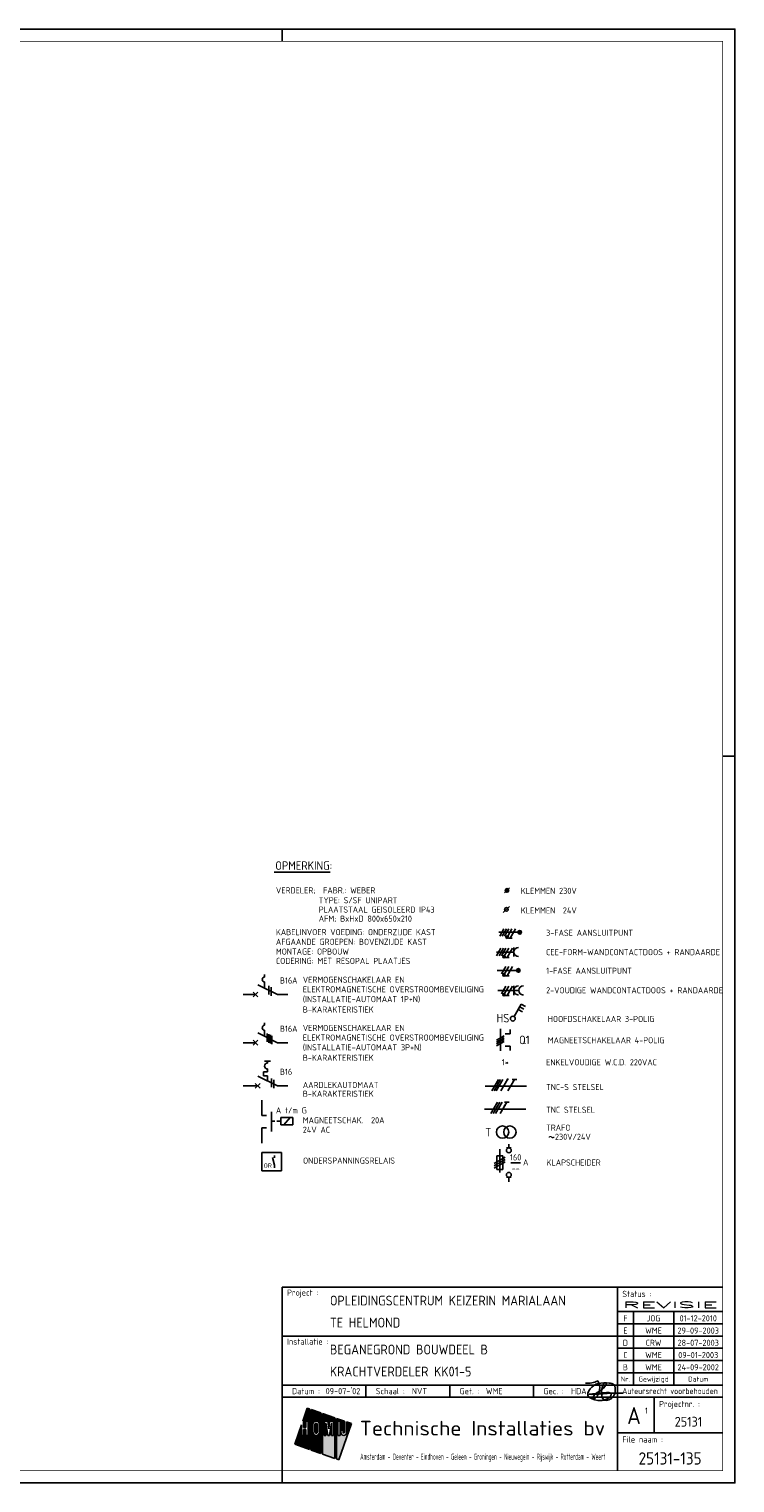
# Model space of a CAD drawing. Header units: millimetres. Extents: x 0 to 841, y 0 to 594.
# Tile 3 of 3: x 553 to 841, y 0 to 594. Entities that reach past the tile are written whole.
import ezdxf
from ezdxf.enums import TextEntityAlignment as Align

# ---------------------------------------------------------------- set-up
doc = ezdxf.new("R2010")
doc.units = ezdxf.units.MM
doc.header["$LTSCALE"] = 0.1
doc.linetypes.add('HIDDEN', pattern=[9.525, 6.35, -3.175])
doc.layers.get('0').update_dxf_attribs({"linetype": 'CONTINUOUS'})
for name, color, linetype in [('02-61-50-lijn050', 90, 'CONTINUOUS'), ('1', 7, 'CONTINUOUS'), ('40', 1, 'CONTINUOUS'), ('41', 2, 'CONTINUOUS'), ('70', 1, 'CONTINUOUS'), ('71', 2, 'CONTINUOUS'), ('EL$2B---_KADER', 4, 'CONTINUOUS'), ('LIJN025', 10, 'CONTINUOUS'), ('LIJN035', 50, 'CONTINUOUS'), ('LIJN050', 90, 'CONTINUOUS'), ('TEKST18', 210, 'CONTINUOUS'), ('TEKST25', 10, 'CONTINUOUS'), ('TEKST35', 50, 'CONTINUOUS'), ('TEKST50', 90, 'CONTINUOUS'), ('TEKST70', 130, 'CONTINUOUS')]:
    doc.layers.add(name, color=color, linetype=linetype)
doc.styles.add('5_0', font='iso.shx')
doc.styles.add('HELV', font='ISO.SHX')
doc.styles.add('ISO', font='ISO.SHX')
doc.styles.add('NEN', font='iso.shx')
doc.styles.add('ROMAND', font='romand')

# ---------------------------------------------------------------- blocks, each defined once
blk = doc.blocks.new('A1')
at = {"layer": 'LIJN025'}
for p, q in [((656, 589), (656, 594)), ((836, 297), (841, 297)), ((793, 80), (793, 5)), ((793, 70), (836, 70)), ((799.5, 70), (799.5, 40)), ((816, 70), (816, 40)), ((656, 60), (793, 60)), ((793, 65), (836, 65)), ((793, 60), (836, 60)), ((793, 55), (836, 55)), ((793, 50), (836, 50)), ((793, 45), (836, 45)), ((656, 40), (836, 40)), ((690.25, 35), (690.25, 40)), ((724.5, 35), (724.5, 40)), ((758.75, 35), (758.75, 40)), ((656, 35), (836, 35)), ((666.28, 30.55), (664.44, 25.28)), ((667.23, 30.22), (666.28, 30.55)), ((667.23, 13.64), (667.23, 30.22)), ((667.85, 30), (667.85, 13.42)), ((671.81, 28.62), (667.85, 30)), ((808, 35), (808, 20.5)), ((664.44, 25.28), (664.78, 25.28)), ((664.78, 25.28), (664.78, 22.62)), ((665.68, 22.62), (665.68, 25.28)), ((665.68, 25.28), (666.58, 25.28)), ((666.58, 25.28), (666.58, 19.41)), ((668.51, 23.91), (668.61, 24.43)), ((668.51, 20.8), (668.51, 23.91)), ((668.61, 24.43), (668.9, 24.86)), ((668.9, 24.86), (669.35, 25.18)), ((669.35, 25.18), (669.88, 25.28)), ((669.39, 23.89), (669.46, 24.14)), ((669.39, 20.81), (669.39, 23.89)), ((669.46, 24.14), (669.63, 24.32)), ((669.63, 24.32), (669.89, 24.39)), ((669.88, 25.28), (670.41, 25.18)), ((669.89, 24.39), (670.13, 24.32)), ((670.13, 24.32), (670.31, 24.14)), ((670.31, 24.14), (670.38, 23.89)), ((670.38, 23.89), (670.38, 20.81)), ((670.41, 25.18), (670.85, 24.88)), ((670.85, 24.88), (671.14, 24.45)), ((671.14, 24.45), (671.25, 23.91)), ((671.25, 23.91), (671.25, 20.8)), ((671.81, 12.03), (671.81, 28.62)), ((672.49, 28.38), (672.49, 11.8)), ((677.53, 26.61), (672.49, 28.38)), ((673.1, 25.28), (674.62, 25.28)), ((673.1, 19.41), (673.1, 25.28)), ((673.87, 24.56), (673.87, 19.41)), ((674.72, 19.41), (673.87, 24.56)), ((674.62, 25.28), (675, 22.14)), ((675, 22.14), (675.38, 25.28)), ((676.15, 24.56), (675.29, 19.41)), ((675.38, 25.28), (676.92, 25.28)), ((676.15, 19.41), (676.15, 24.56)), ((676.92, 25.28), (676.92, 19.41)), ((677.53, 10.03), (677.53, 26.61)), ((678.21, 26.37), (678.21, 9.79)), ((681.46, 25.24), (678.21, 26.37)), ((678.81, 25.28), (679.69, 25.28)), ((678.81, 19.41), (678.81, 25.28)), ((679.14, 9.47), (684.31, 24.24)), ((679.69, 25.28), (679.69, 19.41)), ((681.46, 20.62), (681.46, 25.24)), ((682.31, 24.94), (682.31, 20.61)), ((684.31, 24.24), (682.31, 24.94)), ((663.88, 23.67), (661.11, 15.78)), ((663.88, 19.41), (663.88, 23.67)), ((664.78, 19.41), (663.88, 19.41)), ((664.78, 22.62), (665.68, 22.62)), ((664.78, 21.86), (664.78, 19.41)), ((665.68, 21.86), (664.78, 21.86)), ((665.68, 19.41), (665.68, 21.86)), ((666.58, 19.41), (665.68, 19.41)), ((668.61, 20.28), (668.51, 20.8)), ((668.91, 19.82), (668.61, 20.28)), ((669.37, 19.52), (668.91, 19.82)), ((669.91, 19.41), (669.37, 19.52)), ((669.45, 20.57), (669.39, 20.81)), ((669.64, 20.38), (669.45, 20.57)), ((669.89, 20.32), (669.64, 20.38)), ((670.14, 20.38), (669.89, 20.32)), ((670.43, 19.53), (669.91, 19.41)), ((670.32, 20.56), (670.14, 20.38)), ((670.38, 20.81), (670.32, 20.56)), ((670.86, 19.83), (670.43, 19.53)), ((671.15, 20.26), (670.86, 19.83)), ((671.25, 20.8), (671.15, 20.26)), ((673.87, 19.41), (673.1, 19.41)), ((675.29, 19.41), (674.72, 19.41)), ((676.92, 19.41), (676.15, 19.41)), ((679.69, 19.41), (678.81, 19.41)), ((680.02, 21.54), (680.88, 21.54)), ((680.02, 20.61), (680.02, 21.54)), ((680.09, 20.16), (680.02, 20.61)), ((680.34, 19.76), (680.09, 20.16)), ((680.7, 19.5), (680.34, 19.76)), ((681.16, 19.41), (680.7, 19.5)), ((680.88, 21.54), (680.88, 20.62)), ((680.88, 20.62), (680.97, 20.41)), ((680.97, 20.41), (681.17, 20.33)), ((681.61, 19.5), (681.16, 19.41)), ((681.17, 20.33), (681.37, 20.41)), ((681.37, 20.41), (681.46, 20.62)), ((681.99, 19.77), (681.61, 19.5)), ((682.24, 20.17), (681.99, 19.77)), ((682.31, 20.61), (682.24, 20.17)), ((793, 20.5), (836, 20.5)), ((661.11, 15.78), (667.23, 13.64)), ((667.85, 13.42), (671.81, 12.03)), ((672.49, 11.8), (677.53, 10.03)), ((678.21, 9.79), (679.14, 9.47)), ((656, 0), (656, 5))]:
    blk.add_line(p, q, dxfattribs=at)
blk.add_lwpolyline([(0, 0), (0, 594), (841, 594), (841, 0)], close=True, dxfattribs=at)
for points in [[(664.44, 25.28), (666.28, 30.55), (667.23, 25.28), (667.23, 30.22)], [(667.85, 25.28), (667.85, 30), (671.81, 25.28), (671.81, 28.62)], [(664.78, 22.62), (664.78, 25.28), (665.68, 22.62), (665.68, 25.28)], [(666.58, 19.41), (666.58, 25.28), (667.23, 19.41), (667.23, 25.28)], [(669.35, 25.18), (667.85, 25.28), (669.88, 25.28), (667.85, 25.28)], [(668.9, 24.86), (667.85, 25.28), (669.35, 25.18), (667.85, 25.28)], [(668.61, 24.43), (667.85, 25.28), (668.9, 24.86), (667.85, 25.28)], [(667.85, 23.91), (667.85, 25.28), (668.51, 23.91), (668.61, 24.43)], [(667.85, 20.8), (667.85, 23.91), (668.51, 20.8), (668.51, 23.91)], [(669.39, 23.89), (669.46, 24.14), (670.38, 23.89), (670.31, 24.14)], [(669.39, 20.81), (669.39, 23.89), (670.38, 20.81), (670.38, 23.89)], [(669.46, 24.14), (669.63, 24.32), (670.31, 24.14), (670.13, 24.32)], [(669.63, 24.32), (669.89, 24.39), (670.13, 24.32), (669.89, 24.39)], [(670.41, 25.18), (669.88, 25.28), (670.41, 25.18), (671.81, 25.28)], [(670.85, 24.88), (670.41, 25.18), (670.85, 24.88), (671.81, 25.28)], [(671.14, 24.45), (670.85, 24.88), (671.14, 24.45), (671.81, 25.28)], [(671.25, 23.91), (671.14, 24.45), (671.81, 23.91), (671.81, 25.28)], [(671.25, 20.8), (671.25, 23.91), (671.81, 20.8), (671.81, 23.91)], [(672.49, 25.28), (672.49, 28.38), (677.53, 25.28), (677.53, 26.61)], [(672.49, 19.41), (672.49, 25.28), (673.1, 19.41), (673.1, 25.28)], [(673.87, 19.41), (673.87, 24.56), (674.72, 19.41), (673.87, 24.56)], [(675, 22.14), (674.62, 25.28), (675, 22.14), (675.38, 25.28)], [(675.29, 19.41), (676.15, 24.56), (676.15, 19.41), (676.15, 24.56)], [(676.92, 19.41), (676.92, 25.28), (677.53, 19.41), (677.53, 25.28)], [(679.69, 25.28), (678.21, 26.37), (681.46, 25.24), (678.21, 26.37)], [(678.81, 25.28), (678.21, 26.37), (679.69, 25.28), (678.21, 26.37)], [(678.21, 19.41), (678.21, 26.37), (678.81, 19.41), (678.81, 25.28)], [(679.69, 25.24), (679.69, 25.28), (681.46, 25.24)], [(679.69, 21.54), (679.69, 25.24), (681.46, 21.54), (681.46, 25.24)], [(682.31, 20.61), (682.31, 24.94), (683.04, 20.61), (684.31, 24.24)], [(661.11, 15.78), (662.39, 19.41), (667.23, 13.64), (667.23, 19.41)], [(662.39, 19.41), (663.88, 23.67), (663.88, 19.41), (663.88, 23.67)], [(664.78, 19.41), (664.78, 21.86), (665.68, 19.41), (665.68, 21.86)], [(667.85, 19.41), (668.51, 20.8), (667.85, 19.41), (668.61, 20.28)], [(667.85, 19.41), (667.85, 20.8), (667.85, 19.41), (668.51, 20.8)], [(667.85, 19.41), (668.61, 20.28), (667.85, 19.41), (668.91, 19.82)], [(667.85, 19.41), (668.91, 19.82), (667.85, 19.41), (669.37, 19.52)], [(667.85, 19.41), (669.37, 19.52), (667.85, 19.41), (669.91, 19.41)], [(667.85, 13.42), (667.85, 19.41), (671.81, 12.03), (671.81, 19.41)], [(669.45, 20.57), (669.39, 20.81), (670.32, 20.56), (670.38, 20.81)], [(669.64, 20.38), (669.45, 20.57), (670.14, 20.38), (670.32, 20.56)], [(669.89, 20.32), (669.64, 20.38), (669.89, 20.32), (670.14, 20.38)], [(669.91, 19.41), (670.43, 19.53), (669.91, 19.41), (671.81, 19.41)], [(670.43, 19.53), (670.86, 19.83), (670.43, 19.53), (671.81, 19.41)], [(670.86, 19.83), (671.15, 20.26), (670.86, 19.83), (671.81, 19.41)], [(671.81, 19.41), (671.15, 20.26), (671.81, 20.8), (671.25, 20.8)], [(672.49, 11.8), (672.49, 19.41), (677.53, 10.03), (677.53, 19.41)], [(678.21, 9.79), (678.21, 19.41), (679.14, 9.47), (682.62, 19.41)], [(679.69, 19.41), (679.69, 21.54), (680.02, 20.61), (680.02, 21.54)], [(679.69, 19.41), (680.02, 20.61), (679.69, 19.41), (680.09, 20.16)], [(679.69, 19.41), (680.09, 20.16), (679.69, 19.41), (680.34, 19.76)], [(679.69, 19.41), (680.34, 19.76), (679.69, 19.41), (680.7, 19.5)], [(679.69, 19.41), (680.7, 19.5), (679.69, 19.41), (681.16, 19.41)], [(680.02, 20.61), (680.02, 21.54), (680.09, 20.16), (680.02, 20.61)], [(681.46, 20.62), (680.88, 21.54), (681.46, 20.62), (681.46, 21.54)], [(681.37, 20.41), (680.88, 21.54), (681.46, 20.62), (680.88, 21.54)], [(681.17, 20.33), (680.88, 21.54), (681.37, 20.41), (680.88, 21.54)], [(680.97, 20.41), (680.88, 21.54), (681.17, 20.33), (680.88, 21.54)], [(680.88, 20.62), (680.88, 21.54), (680.97, 20.41), (680.88, 21.54)], [(681.16, 19.41), (682.62, 19.41), (681.61, 19.5), (682.62, 19.41)], [(682.62, 19.41), (681.61, 19.5), (682.62, 19.41), (681.99, 19.77)], [(682.62, 19.41), (681.99, 19.77), (683.04, 20.61), (682.24, 20.17)], [(682.24, 20.17), (682.31, 20.61), (682.24, 20.17), (683.04, 20.61)]]:
    blk.add_solid(points, dxfattribs=at)
at = {"layer": 'LIJN050'}
for p, q in [((836, 80), (656, 80)), ((656, 80), (656, 5))]:
    blk.add_line(p, q, dxfattribs=at)
at = {"layer": 'LIJN050', "const_width": 0.2}
blk.add_lwpolyline([(836, 5), (836, 589), (25, 589), (25, 5)], close=True, dxfattribs=at)
at = {"layer": 'TEKST18', "style": 'ISO'}
for s, p in [('Nr.', (796.25, 41.43)), ('Gewijzigd', (807.75, 41.43)), ('Datum', (826, 41.43))]:
    blk.add_text(s, height=2, dxfattribs=at).set_placement(p, align=Align.CENTER)
at = {"layer": 'TEKST18', "style": 'ISO', "width": 0.67468}
blk.add_text('Amsterdam - Deventer - Eindhoven - Geleen - Groningen - Nieuwegein - Rijswijk - Rotterdam - Weert', height=2.5, dxfattribs=at).set_placement((687.88, 9.47), (788, 9.47), align=Align.FIT)
at = {"layer": 'TEKST25', "style": 'ISO'}
for s, p in [('Project :', (658, 76.5)), ('Status :', (795, 76)), ('Installatie :', (658, 56.5)), ('Datum :', (660, 36.25)), ('Schaal :', (694.25, 36.25)), ('Get. :', (728.5, 36.25)), ('Gec. :', (762.75, 36.25)), ('Projectnr. :', (810, 31)), ('File naam :', (795, 16.5))]:
    blk.add_text(s, height=2.5, dxfattribs=at).set_placement(p)
at = {"layer": 'TEKST25', "style": 'ISO', "width": 1.015814}
blk.add_text('Auteursrecht voorbehouden', height=2.5, dxfattribs=at).set_placement((795, 36.3), (834, 36.3), align=Align.FIT)
at = {"layer": 'TEKST25', "style": 'ROMAND', "width": 2.899115}
blk.add_attdef('STATUS', text='', height=2.5, dxfattribs=at).set_placement((795, 71.5), (834, 71.5), align=Align.FIT)
at = {"layer": 'TEKST25', "style": 'ISO'}
for tag, p in [('E', (796.25, 66)), ('NAAM-E', (807.75, 66)), ('DATUM-E', (826, 66)), ('D', (796.25, 61)), ('NAAM-D', (807.75, 61)), ('DATUM-D', (826, 61)), ('C', (796.25, 56)), ('B', (796.25, 51)), ('NAAM-B', (807.75, 51)), ('NAAM-C', (807.75, 56)), ('DATUM-B', (826, 51)), ('DATUM-C', (826, 56)), ('A', (796.25, 46)), ('NAAM-A', (807.75, 46)), ('DATUM-A', (826, 46))]:
    blk.add_attdef(tag, text='', height=2.5, dxfattribs=at).set_placement(p, align=Align.CENTER)
for tag, p in [('DATUM', (673.75, 36.25)), ('SCHAAL', (709, 36.25)), ('GETEKEND', (739.25, 36.25)), ('GECONTOL.', (774, 36.25)), ('FORMAAT', (804.25, 28.25))]:
    blk.add_attdef(tag, p, '', height=2.5, dxfattribs=at)
at = {"layer": 'TEKST35', "style": 'ISO'}
for tag, p in [('PROJECT', (675.5, 72.5)), ('PLAATS', (675.5, 63.5)), ('INSTALLATIE-REGEL1', (675.5, 52.5)), ('INSTALLATIE-REGEL2', (675.5, 43.5))]:
    blk.add_attdef(tag, p, '', height=4, dxfattribs=at)
blk.add_attdef('PROJ.NR.', text='', height=4, dxfattribs=at).set_placement((822, 23), align=Align.CENTER)
at = {"layer": 'TEKST50', "style": 'HELV', "width": 1.169753}
blk.add_text('Technische Installaties bv', height=6, dxfattribs=at).set_placement((687.72, 19.36), (787.99, 19.36), align=Align.FIT)
at = {"layer": 'TEKST50', "style": 'ISO'}
blk.add_attdef('FILE-NAAM', text='', height=5, dxfattribs=at).set_placement((814.5, 7.5), align=Align.CENTER)
at = {"layer": 'TEKST70', "style": 'HELV'}
blk.add_text('A', height=7, dxfattribs=at).set_placement((799.75, 24), align=Align.CENTER)
blk = doc.blocks.new('PRHDAA4')
at = {"layer": '02-61-50-lijn050', "color": 50, "linetype": 'ByBlock', "flags": 128}
blk.add_lwpolyline([(1.04, 2.03, 0.043806), (-6.39, 1.89, -0.031193), (-12.8, 1.6), (-7.61, 2.16, 0.003454), (-5.1, 2.36, -0.231177), (-3.95, 1.92, -0.175519), (-3.92, 1.42, -0.153375), (-4.6, 0.4, -0.056813), (-5.76, -0.34, -0.100205), (-8.11, -0.94, -0.16296), (-12.67, 0.33, -0.379529), (-13.36, 2.09, -0.14016), (-11.01, 5.21, -0.143334), (-9.14, 6.05, -0.06258), (-4.67, 6.18, -0.12688), (-2.65, 5.49, -0.169413), (-2.32, 4.96, -0.095564), (-2.27, 2.38, -0.080055), (-2.63, 1.34, -0.126486), (-4.26, -0.44, -0.214891), (-6.48, -0.78, -0.203106), (-7.05, -0.45, -0.121177), (-7.75, 1.16, -0.121604), (-7.51, 4.45, -0.010614), (-7.31, 5.13, -0.021915), (-7.04, 5.72, -0.15615), (-6.41, 6.24, -0.050224), (-6.16, 6.3, -0.295436), (-5.97, 6.21, -0.250173), (-5.94, 5.68, -0.167384), (-8.57, 2.94, 0.121525), (-11.08, 0.82, 0.14194), (-11.19, 0.5, 0.153562), (-11.18, 0.3, 0.520832), (-10.31, 0.11, 0.362036), (-9.35, 7.05, -0.145439), (-14.41, 6.19)], format="xyb", dxfattribs=at)
blk = doc.blocks.new('T1146')
at = {"layer": '71'}
for p, q in [((-4, 0), (-4, -8)), ((0, -1.5), (-2, -1.5)), ((0, -6.5), (-2, -6.5))]:
    blk.add_line(p, q, dxfattribs=at)
blk = doc.blocks.new('RWS023', base_point=(227, 181))
at = {"layer": '40', "style": 'NEN'}
blk.add_text('~', height=5, dxfattribs=at).set_placement((223.5, 179.5))
blk = doc.blocks.new('KLAPSCHRENVOOI')
at = {"layer": '1', "color": 1}
for p, q in [((-16.95, 1.46), (-21.45, -1.14)), ((-16.95, 0.46), (-21.45, -2.14)), ((-16.95, -0.54), (-21.45, -3.14))]:
    blk.add_line(p, q, dxfattribs=at)
at = {"layer": '1', "color": 2}
for p, q in [((-20.45, 1.91), (-17.95, 1.91)), ((-20.45, -3.59), (-20.45, 1.91)), ((-19.2, 4.66), (-19.2, -4.84)), ((-17.95, 1.91), (-17.95, -3.59)), ((-16.5, 5.16), (-14.5, 5.16)), ((-17.95, -3.59), (-20.45, -3.59)), ((-14.5, -6.84), (-16.5, -6.84))]:
    blk.add_line(p, q, dxfattribs=at)
at = {"layer": '70'}
blk.add_line((-14.69, -0.96), (-10.69, -0.96), dxfattribs=at)
at = {"layer": '71'}
for centre in [(-15.5, 4.16), (-15.5, -5.84)]:
    blk.add_circle(centre, 1, dxfattribs=at)
at = {"layer": 'LIJN035'}
for p, q in [((-15.5, 5.16), (-15.5, 6.76)), ((-15.5, -6.84), (-15.5, -8.69))]:
    blk.add_line(p, q, dxfattribs=at)
at = {"layer": '40', "style": 'NEN'}
for s, p in [('160', (-12.69, 0.04)), ('--', (-12.69, -4.46))]:
    blk.add_text(s, height=2.5, dxfattribs=at).set_placement(p, align=Align.CENTER)
blk.add_text('A', height=2.5, dxfattribs=at).set_placement((-9.69, -1.96))
at = {"layer": 'TEKST25', "style": 'ISO'}
blk.add_text('KLAPSCHEIDER', height=2.5, dxfattribs=at).set_placement((-0.06, -2.04))

msp = doc.modelspace()

# ---------------------------------------------------------------- linework, layer by layer
at = {"color": 50}
for p, q in [((738.96, 162.05), (755.83, 162.05)), ((738.63, 152.75), (755.51, 152.75))]:
    msp.add_line(p, q, dxfattribs=at)
at = {"color": 10}
for p, q in [((741.63, 160.17), (744.33, 164.86)), ((742.56, 160.17), (745.27, 164.86)), ((743.5, 160.17), (746.21, 164.86)), ((745.38, 160.17), (748.08, 164.86)), ((748.19, 160.17), (750.89, 164.86)), ((749.96, 164.86), (751.83, 164.86)), ((741.3, 150.87), (744.01, 155.56)), ((742.24, 150.87), (744.94, 155.56)), ((743.18, 150.87), (745.88, 155.56)), ((745.05, 150.87), (747.76, 155.56)), ((746.82, 155.56), (748.69, 155.56))]:
    msp.add_line(p, q, dxfattribs=at)
at = {"color": 10, "const_width": 0.469}
for points in [[(747.88, 164.98, 1), (748.29, 164.74, 1)], [(746.74, 154.27, 1), (747.15, 154.04, 1)]]:
    msp.add_lwpolyline(points, format="xyb", close=True, dxfattribs=at)
at = {"layer": '1', "color": 1}
for p, q in [((746.64, 226.42), (744.89, 223.39)), ((747.64, 226.42), (745.89, 223.39)), ((748.64, 226.42), (746.89, 223.39)), ((749.89, 226.42), (748.17, 223.43)), ((751.39, 226.42), (749.21, 222.63)), ((745.37, 218.42), (743.62, 215.39)), ((746.37, 218.42), (744.62, 215.39)), ((747.37, 218.42), (745.62, 215.39)), ((748.62, 218.42), (746.9, 215.43)), ((750.12, 218.42), (747.94, 214.63)), ((747.37, 211.02), (745.62, 207.99)), ((748.62, 211.02), (746.9, 208.03)), ((750.12, 211.02), (747.94, 207.23)), ((747.37, 202.92), (745.62, 199.89)), ((748.62, 202.92), (746.9, 199.93)), ((750.12, 202.92), (747.94, 199.13))]:
    msp.add_line(p, q, dxfattribs=at)
at = {"layer": '1', "color": 2}
for p, q in [((646.03, 203.55), (654.07, 199.53)), ((646.03, 183.85), (654.07, 179.83)), ((650.03, 172.33), (650.03, 171.53)), ((650.03, 167.93), (648.43, 167.93)), ((648.43, 167.93), (648.43, 166.33)), ((648.43, 166.33), (650.03, 166.33)), ((650.03, 169.13), (650.03, 167.93)), ((650.03, 166.33), (650.03, 164.26)), ((646.03, 166.25), (654.07, 162.23))]:
    msp.add_line(p, q, dxfattribs=at)
at = {"layer": '1', "color": 1}
for centre in [(747.92, 223), (746.65, 215), (746.65, 207.6), (746.65, 199.5)]:
    msp.add_circle(centre, 0.5, dxfattribs=at)
at = {"layer": '1', "color": 2}
msp.add_arc((650.03, 170.33), 1.2, 90, 270, dxfattribs=at)
at = {"layer": '40'}
msp.add_line((748.86, 235.57), (746.36, 233.07), dxfattribs=at)
at = {"layer": '40', "color": 2}
msp.add_circle((747.61, 234.32), 0.75, dxfattribs=at)
at = {"layer": '70'}
for p, q in [((746.86, 241.07), (748.86, 243.07)), ((749.98, 222.63), (748.43, 222.63)), ((748.71, 214.63), (747.16, 214.63)), ((650.53, 203.05), (650.53, 199.55)), ((651.53, 202.55), (651.53, 199.05)), ((748.71, 207.23), (747.16, 207.23)), ((748.71, 199.13), (747.16, 199.13)), ((649.9, 183.66), (649.9, 180.16)), ((650.55, 183.34), (650.55, 179.84)), ((651.19, 183.02), (651.19, 179.52)), ((651.84, 182.7), (651.84, 179.2)), ((743.63, 180.89), (746.66, 182.64)), ((746.66, 181.89), (743.63, 180.14)), ((743.63, 179.39), (746.66, 181.14)), ((743.63, 178.64), (746.66, 180.39)), ((651.61, 165.23), (651.61, 161.73)), ((652.61, 164.73), (652.61, 161.23))]:
    msp.add_line(p, q, dxfattribs=at)
at = {"layer": '70', "const_width": 0.5}
for points in [[(747.67, 223, 1), (748.17, 223, 1)], [(746.4, 215, 1), (746.9, 215, 1)], [(746.4, 207.6, 1), (746.9, 207.6, 1)], [(746.4, 199.5, 1), (746.9, 199.5, 1)]]:
    msp.add_lwpolyline(points, format="xyb", close=True, dxfattribs=at)
at = {"layer": '71'}
for p, q in [((743.58, 216.9), (750.67, 216.9)), ((750.67, 215.02), (750.67, 218.78)), ((648.82, 206.67), (648.82, 207.67)), ((648.82, 202.17), (648.82, 204.67)), ((750.67, 199.34), (750.67, 203.1)), ((744.07, 201.22), (752.67, 201.22)), ((750.78, 190.57), (753.68, 195.59)), ((752.43, 193.42), (754.16, 192.42)), ((753.05, 194.5), (754.79, 193.5)), ((753.68, 195.59), (755.41, 194.59)), ((648.82, 186.97), (648.82, 187.97)), ((648.82, 182.47), (648.82, 184.97)), ((745.15, 185.51), (745.15, 176.51)), ((749.15, 183.51), (747.15, 183.51)), ((749.15, 178.51), (747.15, 178.51)), ((645.03, 163.23), (647.03, 161.23)), ((645.03, 161.23), (647.03, 163.23)), ((660.41, 149.24), (655.41, 149.24)), ((655.41, 149.24), (655.41, 146.24)), ((660.41, 146.24), (660.41, 149.24)), ((655.41, 146.24), (660.41, 146.24)), ((655.75, 135.06), (647.65, 135.06)), ((647.65, 135.06), (647.65, 127.56)), ((652.83, 129.82), (652.07, 132.93)), ((655.75, 127.56), (655.75, 135.06)), ((647.65, 127.56), (655.75, 127.56))]:
    msp.add_line(p, q, dxfattribs=at)
for centre, radius in [((747.86, 242.07), 0.75), ((747.86, 242.07), 0.5), ((747.86, 242.07), 0.25), ((753.08, 224.99), 0.75), ((753.08, 224.99), 0.5), ((753.08, 224.99), 0.25), ((752.5, 209.41), 0.75), ((752.5, 209.41), 0.5), ((752.5, 209.41), 0.25), ((750.27, 189.71), 1), ((746.05, 143.36), 2.5), ((749.05, 143.36), 2.5)]:
    msp.add_circle(centre, radius, dxfattribs=at)
for centre, radius in [((752.55, 216.9), 1.88), ((648.82, 205.67), 1), ((752.55, 201.22), 1.88), ((754.55, 201.22), 1.88), ((648.82, 185.97), 1)]:
    msp.add_arc(centre, radius, 90, 270, dxfattribs=at)
at = {"layer": 'LIJN025', "linetype": 'Continuous'}
msp.add_line((652.71, 249.49), (675.59, 249.49), dxfattribs=at)
at = {"layer": 'LIJN025', "color": 2, "linetype": 'Continuous'}
for p, q in [((644.11, 198.56), (646.08, 200.53)), ((644.11, 200.53), (646.08, 198.56)), ((644.11, 180.83), (646.08, 178.86)), ((644.11, 178.86), (646.08, 180.83))]:
    msp.add_line(p, q, dxfattribs=at)
at = {"layer": 'LIJN025', "color": 1, "linetype": 'Continuous'}
msp.add_line((656.71, 146.24), (659.22, 149.24), dxfattribs=at)
at = {"layer": 'LIJN025', "color": 2, "linetype": 'HIDDEN', "ltscale": 2.5}
msp.add_line((655.41, 147.74), (651.64, 147.74), dxfattribs=at)
at = {"layer": 'LIJN035'}
for p, q in [((752.58, 224.99), (744.5, 224.99)), ((752, 209.41), (743.8, 209.41)), ((645.1, 199.54), (640.02, 199.54)), ((654.07, 199.53), (658.27, 199.53)), ((749.15, 183.51), (749.15, 185.31)), ((645.1, 179.84), (640.02, 179.84)), ((654.07, 179.83), (658.27, 179.83)), ((749.15, 176.71), (749.15, 178.51)), ((646.04, 162.24), (640.02, 162.24)), ((654.07, 162.23), (658.27, 162.23)), ((647.64, 150.09), (647.64, 156.37)), ((647.64, 138.8), (647.64, 145.09)), ((652.83, 133.79), (652.83, 132.82)), ((652.83, 129.82), (652.83, 128.69))]:
    msp.add_line(p, q, dxfattribs=at)
at = {"layer": 'LIJN050'}
msp.add_line((648.82, 172.33), (651.22, 172.33), dxfattribs=at)

# ---------------------------------------------------------------- block references
at = {"layer": '40'}
msp.add_blockref('RWS023', (768.05, 140.16), dxfattribs=at)
at = {"layer": 'EL$2B---_KADER'}
msp.add_blockref('A1', (0, 0), dxfattribs=at).add_auto_attribs({'NAAM-E': 'JOG', 'NAAM-D': 'WME', 'NAAM-C': 'CRW', 'NAAM-B': 'WME', 'NAAM-A': 'WME', 'STATUS': 'REVISIE', 'FILE-NAAM': '25131-135', 'SCHAAL': 'NVT', 'INSTALLATIE-REGEL2': 'KRACHTVERDELER KK01-5', 'INSTALLATIE-REGEL1': 'BEGANEGROND BOUWDEEL B', 'DATUM': "09-07-'02", 'PLAATS': 'TE HELMOND', 'PROJECT': 'OPLEIDINGSCENTRUM KEIZERIN MARIALAAN', 'GETEKEND': 'WME', 'GECONTOL.': 'HDA', 'C': 'D', 'B': 'C', 'A': 'B', 'E': 'F', 'D': 'E', 'PROJ.NR.': '25131', 'DATUM-C': '28-07-2003', 'DATUM-B': '09-01-2003', 'DATUM-A': '24-09-2002', 'FORMAAT': '1', 'DATUM-E': '01-12-2010', 'DATUM-D': '29-09-2003'})
at = {"layer": 'LIJN025', "color": 2, "linetype": 'Continuous', "rotation": 180}
msp.add_blockref('T1146', (647.64, 143.59), dxfattribs=at)
at = {"layer": 'LIJN025'}
for name, p in [('KLAPSCHRENVOOI', (764.1, 131.7)), ('PRHDAA4', (794.3, 34.6))]:
    msp.add_blockref(name, p, dxfattribs=at)

# ---------------------------------------------------------------- texts
at = {"layer": '40', "style": 'NEN'}
for s, height, p in [('B16', 2.5, (655.07, 204.03)), ('A', 2.5, (660.07, 204.03)), ('B16', 2.5, (655.07, 184.33)), ('A', 2.5, (660.07, 184.33)), ('B16', 2.5, (655.07, 166.73)), ('230V/24V', 2.5, (767.45, 140.16)), ('OR', 1.8, (648.42, 128.73))]:
    msp.add_text(s, height=height, dxfattribs=at).set_placement(p)
at = {"layer": '41', "style": 'NEN'}
msp.add_text('T', height=3.5, dxfattribs=at).set_placement((741.45, 141.56), align=Align.RIGHT)
at = {"layer": 'TEKST25'}
for s, style, p in [('VERDELER;  FABR.: WEBER', 'ISO', (653.44, 240.85)), ('TYPE: S/SF UNIPART', 'ISO', (670.94, 236.8)), ('KLEMMEN 230V', 'ISO', (753.52, 240.65)), ('AFM; BxHxD 800x650x210', 'ISO', (670.94, 229.3)), ('PLAATSTAAL GEISOLEERD IP43', 'ISO', (670.94, 233)), ('KLEMMEN  24V', 'ISO', (753.52, 232.65)), ('KABELINVOER VOEDING: ONDERZIJDE KAST', 'ISO', (653.44, 223.79)), ('3-FASE AANSLUITPUNT', 'ISO', (763.84, 223.51)), ('AFGAANDE GROEPEN: BOVENZIJDE KAST', 'ISO', (653.44, 219.83)), ('CODERING: MET RESOPAL PLAATJES', 'ISO', (653.44, 212.03)), ('MONTAGE: OPBOUW', 'ISO', (653.44, 215.85)), ('CEE-FORM-WANDCONTACTDOOS + RANDAARDE', 'ISO', (763.84, 215.61)), ('1-FASE AANSLUITPUNT', 'ISO', (763.84, 208.01)), ('VERMOGENSCHAKELAAR EN ', 'ISO', (664.44, 204.34)), ('ELEKTROMAGNETISCHE OVERSTROOMBEVEILIGING', 'ISO', (664.44, 200.41)), ('2-VOUDIGE WANDCONTACTDOOS + RANDAARDE', 'ISO', (763.84, 200.01)), ('(INSTALLATIE-AUTOMAAT 1P+N)', 'ISO', (664.44, 196.41)), ('B-KARAKTERISTIEK', 'ISO', (664.44, 192.16)), ('HOOFDSCHAKELAAR 3-POLIG', 'ISO', (764.54, 188.31)), ('VERMOGENSCHAKELAAR EN ', 'ISO', (664.44, 184.64)), ('(INSTALLATIE-AUTOMAAT 3P+N)', 'ISO', (664.44, 176.71)), ('ELEKTROMAGNETISCHE OVERSTROOMBEVEILIGING', 'ISO', (664.44, 180.71)), ('MAGNEETSCHAKELAAR 4-POLIG', 'ISO', (764.54, 179.61)), ('B-KARAKTERISTIEK', 'ISO', (664.44, 172.46)), ('1*', '5_0', (745.72, 170.61)), ('ENKELVOUDIGE W.C.D. 220VAC', 'ISO', (763.84, 170.61)), ('AARDLEKAUTOMAAT', 'ISO', (664.44, 161.34)), ('TNC-S STELSEL', 'ISO', (763.84, 160.51)), ('B-KARAKTERISTIEK', 'ISO', (664.44, 157.76)), ('A t/m G', 'ISO', (653.42, 150.95)), ('MAGNEETSCHAK.  20A', 'ISO', (664.42, 146.95)), ('TNC STELSEL', 'ISO', (763.84, 151.21)), ('24V AC', 'ISO', (664.42, 143.03)), ('TRAFO', 'ISO', (763.84, 143.91)), ('ONDERSPANNINGSRELAIS', 'ISO', (664.52, 130.45))]:
    msp.add_text(s, height=2.5, dxfattribs=dict(at, style=style)).set_placement(p)
at = {"layer": 'TEKST35', "linetype": 'HIDDEN', "style": 'ISO'}
msp.add_text('OPMERKING:', height=3.5, dxfattribs=at).set_placement((653.2, 250.48))
at = {"layer": 'TEKST35', "style": 'NEN'}
for s, p in [('HS', (743.59, 188.15)), ('Q1', (752.79, 179.25))]:
    msp.add_text(s, height=3.5, dxfattribs=at).set_placement(p)

doc.saveas('drawing.dxf')
